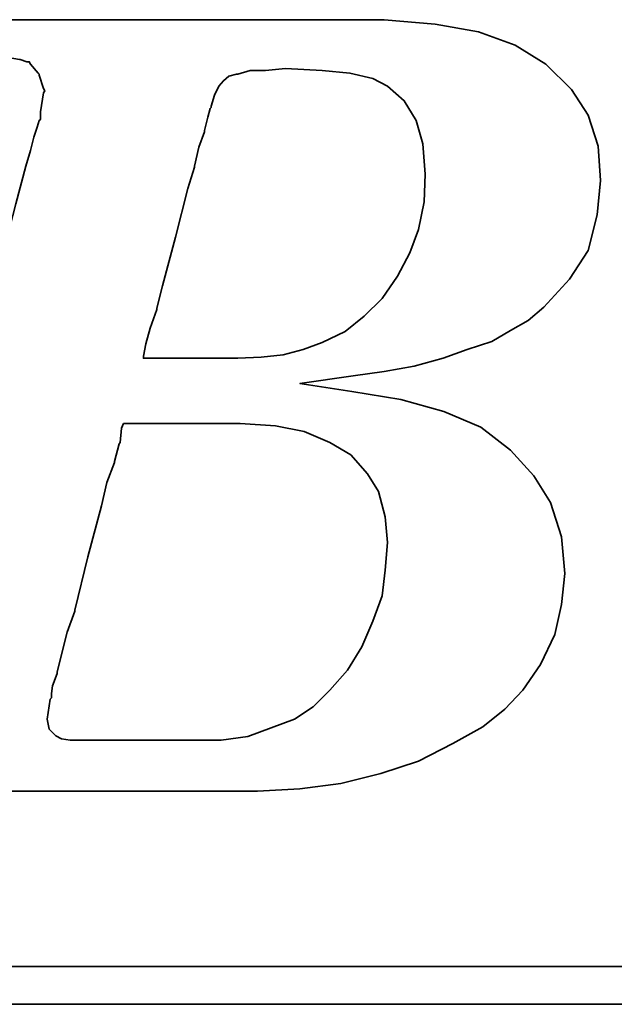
# Model space of a CAD drawing. Header units: millimetres. Extents: x -51 to 146, y -54 to 93.
# Tile 31 of 51: x 106.58 to 107.59, y 1.77 to 3.44. Entities that reach past the tile are written whole.
import ezdxf

# ---------------------------------------------------------------- set-up
doc = ezdxf.new("R2010")
doc.units = ezdxf.units.MM
doc.layers.add('DIM', color=4, linetype='Continuous')
doc.layers.add('layer 1', color=7, linetype='Continuous')

# ---------------------------------------------------------------- blocks, each defined once
blk = doc.blocks.new('TBI MOTION logo(完整正式版)')
at = {"layer": 'layer 1', "color": 22, "lineweight": 35}
for points, knots in [([(-64.65375, -6.86375), (-64.65375, -6.86375), (-64.84375, -7.29625), (-64.84375, -7.29625), (-64.84375, -7.29625), (-64.84375, -7.29625), (-64.86875, -7.34375), (-64.86875, -7.34375), (-64.86875, -7.34375), (-64.86875, -7.34375), (-64.86875, -7.36875), (-64.86875, -7.36875), (-64.86875, -7.36875), (-64.86875, -7.36875), (-65.15375, -7.65375), (-65.15375, -7.65375), (-65.15375, -7.65375), (-65.15375, -7.65375), (-65.17875, -7.65375), (-65.17875, -7.65375), (-65.17875, -7.65375), (-65.17875, -7.65375), (-65.20375, -7.67875), (-65.20375, -7.67875), (-65.20375, -7.67875), (-65.20375, -7.67875), (-65.58875, -7.87125), (-65.58875, -7.87125), (-65.58875, -7.87125), (-65.58875, -7.87125), (-65.63375, -7.87125), (-65.63375, -7.87125), (-65.63375, -7.87125), (-65.63375, -7.87125), (-65.65875, -7.89375), (-65.65875, -7.89375), (-65.65875, -7.89375), (-65.65875, -7.89375), (-66.09375, -7.94375), (-66.09375, -7.94375), (-66.09375, -7.94375), (-66.09375, -7.94375), (-66.11375, -7.94375), (-66.11375, -7.94375), (-66.11375, -7.94375), (-66.11375, -7.94375), (-66.16375, -7.94375), (-66.16375, -7.94375), (-66.16375, -7.94375), (-66.16375, -7.94375), (-66.30875, -7.94375), (-66.30875, -7.94375), (-66.30875, -7.94375), (-66.30875, -7.94375), (-66.69375, -7.94375), (-66.69375, -7.94375), (-66.69375, -7.94375), (-66.69375, -7.94375), (-67.07375, -7.94375), (-67.07375, -7.94375), (-67.07375, -7.94375), (-67.07375, -7.94375), (-67.12375, -7.94375), (-67.12375, -7.94375), (-67.12375, -7.94375), (-67.12375, -7.94375), (-67.12375, -7.96625), (-67.12375, -7.96625), (-67.12375, -7.96625), (-67.12375, -7.96625), (-67.14875, -7.99125), (-67.14875, -7.99125), (-67.14875, -7.99125), (-67.14875, -7.99125), (-67.24375, -8.34875), (-67.24375, -8.34875), (-67.24375, -8.34875), (-67.24375, -8.34875), (-67.31375, -8.68625), (-67.31375, -8.68625), (-67.31375, -8.68625), (-67.31375, -8.68625), (-67.26875, -8.68625), (-67.26875, -8.68625), (-67.26875, -8.68625), (-67.26875, -8.68625), (-67.07375, -8.68625), (-67.07375, -8.68625), (-67.07375, -8.68625), (-67.07375, -8.68625), (-66.54875, -8.68625), (-66.54875, -8.68625), (-66.54875, -8.68625), (-66.54875, -8.68625), (-65.82625, -8.68625), (-65.82625, -8.68625), (-65.82625, -8.68625), (-65.82625, -8.68625), (-65.01375, -8.68625), (-65.01375, -8.68625), (-65.01375, -8.68625), (-65.01375, -8.68625), (-64.05375, -8.68625), (-64.05375, -8.68625), (-64.05375, -8.68625), (-64.05375, -8.68625), (-62.08375, -8.68625), (-62.08375, -8.68625), (-62.08375, -8.68625), (-62.08375, -8.68625), (-60.06875, -8.68625), (-60.06875, -8.68625), (-60.06875, -8.68625), (-60.06875, -8.68625), (-59.10875, -8.68625), (-59.10875, -8.68625), (-59.10875, -8.68625), (-59.10875, -8.68625), (-58.29375, -8.68625), (-58.29375, -8.68625), (-58.29375, -8.68625), (-58.29375, -8.68625), (-57.57375, -8.68625), (-57.57375, -8.68625), (-57.57375, -8.68625), (-57.57375, -8.68625), (-57.04875, -8.68625), (-57.04875, -8.68625), (-57.04875, -8.68625), (-57.04875, -8.68625), (-56.85375, -8.68625), (-56.85375, -8.68625), (-56.85375, -8.68625), (-56.85375, -8.68625), (-56.70875, -8.68625), (-56.70875, -8.68625), (-56.70875, -8.68625), (-56.70875, -8.68625), (-56.61375, -8.68625), (-56.61375, -8.68625), (-56.61375, -8.68625), (-56.61375, -8.68625), (-56.56875, -8.68625), (-56.56875, -8.68625), (-56.56875, -8.68625), (-56.56875, -8.68625), (-55.65375, -8.63875), (-55.65375, -8.63875), (-55.65375, -8.63875), (-55.65375, -8.63875), (-54.76875, -8.51875), (-54.76875, -8.51875), (-54.76875, -8.51875), (-54.76875, -8.51875), (-53.90375, -8.30375), (-53.90375, -8.30375), (-53.90375, -8.30375), (-53.90375, -8.30375), (-53.08875, -8.03875), (-53.08875, -8.03875), (-53.08875, -8.03875), (-53.08875, -8.03875), (-52.34375, -7.65375), (-52.34375, -7.65375), (-52.34375, -7.65375), (-52.34375, -7.65375), (-51.69875, -7.29625), (-51.69875, -7.29625), (-51.69875, -7.29625), (-51.69875, -7.29625), (-51.21875, -6.91125), (-51.21875, -6.91125), (-51.21875, -6.91125), (-51.21875, -6.91125), (-50.83375, -6.50375), (-50.83375, -6.50375), (-50.83375, -6.50375), (-50.83375, -6.50375), (-50.44875, -5.94875), (-50.44875, -5.94875), (-50.44875, -5.94875), (-50.44875, -5.94875), (-50.13875, -5.30375), (-50.13875, -5.30375), (-50.13875, -5.30375), (-50.13875, -5.30375), (-49.99375, -4.65375), (-49.99375, -4.65375), (-49.99375, -4.65375), (-49.99375, -4.65375), (-49.92375, -3.98375), (-49.92375, -3.98375), (-49.92375, -3.98375), (-49.92375, -3.98375), (-49.99375, -3.19374), (-49.99375, -3.19374), (-49.99375, -3.19374), (-49.99375, -3.19374), (-50.23374, -2.44874), (-50.23374, -2.44874), (-50.23374, -2.44874), (-50.23374, -2.44874), (-50.59375, -1.87374), (-50.59375, -1.87374), (-50.59375, -1.87374), (-50.59375, -1.87374), (-51.09875, -1.31874), (-51.09875, -1.31874), (-51.09875, -1.31874), (-51.09875, -1.31874), (-51.74375, -0.81875), (-51.74375, -0.81875), (-51.74375, -0.81875), (-51.74375, -0.81875), (-52.53875, -0.48125), (-52.53875, -0.48125), (-52.53875, -0.48125), (-52.53875, -0.48125), (-53.47375, -0.21875), (-53.47375, -0.21875), (-53.47375, -0.21875), (-53.47375, -0.21875), (-54.52875, -0.04874), (-54.52875, -0.04874), (-54.52875, -0.04874), (-54.52875, -0.04874), (-55.65375, 0.12125), (-55.65375, 0.12125), (-55.65375, 0.12125), (-55.65375, 0.12125), (-54.50375, 0.28624), (-54.50375, 0.28624), (-54.50375, 0.28624), (-54.50375, 0.28624), (-53.83375, 0.38124), (-53.83375, 0.38124), (-53.83375, 0.38124), (-53.83375, 0.38124), (-53.18375, 0.50125), (-53.18375, 0.50125), (-53.18375, 0.50125), (-53.18375, 0.50125), (-52.55875, 0.66874), (-52.55875, 0.66874), (-52.55875, 0.66874), (-52.55875, 0.66874), (-52.03375, 0.86124), (-52.03375, 0.86124), (-52.03375, 0.86124), (-52.03375, 0.86124), (-51.50374, 1.03124), (-51.50374, 1.03124), (-51.50374, 1.03124), (-51.50374, 1.03124), (-51.09875, 1.27125), (-51.09875, 1.27125), (-51.09875, 1.27125), (-51.09875, 1.27125), (-50.71375, 1.48624), (-50.71375, 1.48624), (-50.71375, 1.48624), (-50.71375, 1.48624), (-50.37625, 1.77625), (-50.37625, 1.77625), (-50.37625, 1.77625), (-50.37625, 1.77625), (-49.82375, 2.37625), (-49.82375, 2.37625), (-49.82375, 2.37625), (-49.82375, 2.37625), (-49.41875, 2.99625), (-49.41875, 2.99625), (-49.41875, 2.99625), (-49.41875, 2.99625), (-49.22375, 3.76625), (-49.22375, 3.76625), (-49.22375, 3.76625), (-49.22375, 3.76625), (-49.15375, 4.50874), (-49.15375, 4.50874), (-49.15375, 4.50874), (-49.15375, 4.50874), (-49.20375, 5.25125), (-49.20375, 5.25125), (-49.20375, 5.25125), (-49.20375, 5.25125), (-49.41875, 5.92625), (-49.41875, 5.92625), (-49.41875, 5.92625), (-49.41875, 5.92625), (-49.77875, 6.47625), (-49.77875, 6.47625), (-49.77875, 6.47625), (-49.77875, 6.47625), (-50.33125, 7.02624), (-50.33125, 7.02624), (-50.33125, 7.02624), (-50.33125, 7.02624), (-51.00125, 7.43625), (-51.00125, 7.43625), (-51.00125, 7.43625), (-51.00125, 7.43625), (-51.79375, 7.72625), (-51.79375, 7.72625), (-51.79375, 7.72625), (-51.79375, 7.72625), (-52.72875, 7.89124), (-52.72875, 7.89124), (-52.72875, 7.89124), (-52.72875, 7.89124), (-53.83375, 7.98625), (-53.83375, 7.98625), (-53.83375, 7.98625), (-53.83375, 7.98625), (-53.92875, 7.98625), (-53.92875, 7.98625), (-53.92875, 7.98625), (-53.92875, 7.98625), (-54.26375, 7.98625), (-54.26375, 7.98625), (-54.26375, 7.98625), (-54.26375, 7.98625), (-54.74375, 7.98625), (-54.74375, 7.98625), (-54.74375, 7.98625), (-54.74375, 7.98625), (-55.36875, 7.98625), (-55.36875, 7.98625), (-55.36875, 7.98625), (-55.36875, 7.98625), (-56.13375, 7.98625), (-56.13375, 7.98625), (-56.13375, 7.98625), (-56.13375, 7.98625), (-56.94875, 7.98625), (-56.94875, 7.98625), (-56.94875, 7.98625), (-56.94875, 7.98625), (-58.77625, 7.98625), (-58.77625, 7.98625), (-58.77625, 7.98625), (-58.77625, 7.98625), (-60.59875, 7.98625), (-60.59875, 7.98625), (-60.59875, 7.98625), (-60.59875, 7.98625), (-61.41375, 7.98625), (-61.41375, 7.98625), (-61.41375, 7.98625), (-61.41375, 7.98625), (-62.17875, 7.98625), (-62.17875, 7.98625), (-62.17875, 7.98625), (-62.17875, 7.98625), (-62.80375, 7.98625), (-62.80375, 7.98625), (-62.80375, 7.98625), (-62.80375, 7.98625), (-63.30625, 7.98625), (-63.30625, 7.98625), (-63.30625, 7.98625), (-63.30625, 7.98625), (-63.57375, 7.98625), (-63.57375, 7.98625), (-63.57375, 7.98625), (-63.57375, 7.98625), (-63.57375, 7.96375), (-63.57375, 7.96375), (-63.57375, 7.96375), (-63.57375, 7.96375), (-63.59875, 7.94125), (-63.59875, 7.94125), (-63.59875, 7.94125), (-63.59875, 7.94125), (-63.69375, 7.55625), (-63.69375, 7.55625), (-63.69375, 7.55625), (-63.69375, 7.55625), (-63.76375, 7.24624), (-63.76375, 7.24624), (-63.76375, 7.24624), (-63.76375, 7.24624), (-63.23875, 7.24624), (-63.23875, 7.24624), (-63.23875, 7.24624), (-63.23875, 7.24624), (-62.75875, 7.24624), (-62.75875, 7.24624), (-62.75875, 7.24624), (-62.75875, 7.24624), (-62.61125, 7.24624), (-62.61125, 7.24624), (-62.61125, 7.24624), (-62.61125, 7.24624), (-62.56625, 7.24624), (-62.56625, 7.24624), (-62.56625, 7.24624), (-62.56625, 7.24624), (-62.22875, 7.24624), (-62.22875, 7.24624), (-62.22875, 7.24624), (-62.22875, 7.24624), (-62.20375, 7.24624), (-62.20375, 7.24624), (-62.20375, 7.24624), (-62.20375, 7.24624), (-62.17875, 7.21875), (-62.17875, 7.21875), (-62.17875, 7.21875), (-62.17875, 7.21875), (-61.96375, 7.17125), (-61.96375, 7.17125), (-61.96375, 7.17125), (-61.96375, 7.17125), (-61.72375, 7.12624), (-61.72375, 7.12624), (-61.72375, 7.12624), (-61.72375, 7.12624), (-61.70375, 7.12624), (-61.70375, 7.12624), (-61.70375, 7.12624), (-61.70375, 7.12624), (-61.55875, 7.07624), (-61.55875, 7.07624), (-61.55875, 7.07624), (-61.55875, 7.07624), (-61.50875, 7.07624), (-61.50875, 7.07624), (-61.50875, 7.07624), (-61.50875, 7.07624), (-61.48375, 7.02624), (-61.48375, 7.02624), (-61.48375, 7.02624), (-61.48375, 7.02624), (-61.31875, 6.83375), (-61.31875, 6.83375), (-61.31875, 6.83375), (-61.31875, 6.83375), (-61.29375, 6.81125), (-61.29375, 6.81125), (-61.29375, 6.81125), (-61.29375, 6.81125), (-61.29375, 6.78625), (-61.29375, 6.78625), (-61.29375, 6.78625), (-61.29375, 6.78625), (-61.19875, 6.50124), (-61.19875, 6.50124), (-61.19875, 6.50124), (-61.19875, 6.50124), (-61.17375, 6.45124), (-61.17375, 6.45124), (-61.17375, 6.45124), (-61.17375, 6.45124), (-61.19875, 6.40625), (-61.19875, 6.40625), (-61.19875, 6.40625), (-61.19875, 6.40625), (-61.26875, 5.99624), (-61.26875, 5.99624), (-61.26875, 5.99624), (-61.26875, 5.99624), (-61.26875, 5.85125), (-61.26875, 5.85125), (-61.26875, 5.85125), (-61.26875, 5.85125), (-61.26875, 5.82625), (-61.26875, 5.82625), (-61.26875, 5.82625), (-61.26875, 5.82625), (-61.29375, 5.80625), (-61.29375, 5.80625), (-61.29375, 5.80625), (-61.29375, 5.80625), (-61.34125, 5.66125), (-61.34125, 5.66125), (-61.34125, 5.66125), (-61.34125, 5.66125), (-61.41375, 5.44625), (-61.41375, 5.44625), (-61.41375, 5.44625), (-61.41375, 5.44625), (-61.48375, 5.15625), (-61.48375, 5.15625), (-61.48375, 5.15625), (-61.48375, 5.15625), (-61.58375, 4.82124), (-61.58375, 4.82124), (-61.58375, 4.82124), (-61.58375, 4.82124), (-61.79875, 4.00375), (-61.79875, 4.00375), (-61.79875, 4.00375), (-61.79875, 4.00375), (-62.05875, 2.99625), (-62.05875, 2.99625), (-62.05875, 2.99625), (-62.05875, 2.99625), (-62.34875, 1.91625), (-62.34875, 1.91625), (-62.34875, 1.91625), (-62.34875, 1.91625), (-62.97375, -0.41124), (-62.97375, -0.41124), (-62.97375, -0.41124), (-62.97375, -0.41124), (-63.59875, -2.75875), (-63.59875, -2.75875), (-63.59875, -2.75875), (-63.59875, -2.75875), (-63.88375, -3.86374), (-63.88375, -3.86374), (-63.88375, -3.86374), (-63.88375, -3.86374), (-64.14875, -4.82374), (-64.14875, -4.82374), (-64.14875, -4.82374), (-64.14875, -4.82374), (-64.36375, -5.64125), (-64.36375, -5.64125), (-64.36375, -5.64125), (-64.36375, -5.64125), (-64.43625, -5.97625), (-64.43625, -5.97625), (-64.43625, -5.97625), (-64.43625, -5.97625), (-64.50875, -6.28625), (-64.50875, -6.28625), (-64.50875, -6.28625), (-64.50875, -6.28625), (-64.50875, -6.30875), (-64.50875, -6.30875), (-64.50875, -6.30875), (-64.50875, -6.30875), (-64.57875, -6.50375), (-64.57875, -6.50375), (-64.57875, -6.50375), (-64.57875, -6.50375), (-64.62875, -6.69625), (-64.62875, -6.69625), (-64.62875, -6.69625), (-64.62875, -6.69625), (-64.62875, -6.76875), (-64.62875, -6.76875), (-64.62875, -6.76875), (-64.62875, -6.76875), (-64.62875, -6.81375), (-64.62875, -6.81375), (-64.62875, -6.81375), (-64.62875, -6.81375), (-64.62875, -6.83875), (-64.62875, -6.83875), (-64.62875, -6.83875), (-64.62875, -6.83875), (-64.65375, -6.86375), (-64.65375, -6.86375)], [0, 0, 0, 0, 0.00719424, 0.00719424, 0.00719424, 0.00719424, 0.01438849, 0.01438849, 0.01438849, 0.01438849, 0.02158273, 0.02158273, 0.02158273, 0.02158273, 0.02877698, 0.02877698, 0.02877698, 0.02877698, 0.03597122, 0.03597122, 0.03597122, 0.03597122, 0.04316547, 0.04316547, 0.04316547, 0.04316547, 0.05035971, 0.05035971, 0.05035971, 0.05035971, 0.05755396, 0.05755396, 0.05755396, 0.05755396, 0.0647482, 0.0647482, 0.0647482, 0.0647482, 0.07194245, 0.07194245, 0.07194245, 0.07194245, 0.07913669, 0.07913669, 0.07913669, 0.07913669, 0.08633094, 0.08633094, 0.08633094, 0.08633094, 0.09352518, 0.09352518, 0.09352518, 0.09352518, 0.10071942, 0.10071942, 0.10071942, 0.10071942, 0.10791367, 0.10791367, 0.10791367, 0.10791367, 0.11510791, 0.11510791, 0.11510791, 0.11510791, 0.12230216, 0.12230216, 0.12230216, 0.12230216, 0.1294964, 0.1294964, 0.1294964, 0.1294964, 0.13669065, 0.13669065, 0.13669065, 0.13669065, 0.14388489, 0.14388489, 0.14388489, 0.14388489, 0.15107914, 0.15107914, 0.15107914, 0.15107914, 0.15827338, 0.15827338, 0.15827338, 0.15827338, 0.16546763, 0.16546763, 0.16546763, 0.16546763, 0.17266187, 0.17266187, 0.17266187, 0.17266187, 0.17985612, 0.17985612, 0.17985612, 0.17985612, 0.18705036, 0.18705036, 0.18705036, 0.18705036, 0.1942446, 0.1942446, 0.1942446, 0.1942446, 0.20143885, 0.20143885, 0.20143885, 0.20143885, 0.20863309, 0.20863309, 0.20863309, 0.20863309, 0.21582734, 0.21582734, 0.21582734, 0.21582734, 0.22302158, 0.22302158, 0.22302158, 0.22302158, 0.23021583, 0.23021583, 0.23021583, 0.23021583, 0.23741007, 0.23741007, 0.23741007, 0.23741007, 0.24460432, 0.24460432, 0.24460432, 0.24460432, 0.25179856, 0.25179856, 0.25179856, 0.25179856, 0.25899281, 0.25899281, 0.25899281, 0.25899281, 0.26618705, 0.26618705, 0.26618705, 0.26618705, 0.27338129, 0.27338129, 0.27338129, 0.27338129, 0.28057554, 0.28057554, 0.28057554, 0.28057554, 0.28776978, 0.28776978, 0.28776978, 0.28776978, 0.29496403, 0.29496403, 0.29496403, 0.29496403, 0.30215827, 0.30215827, 0.30215827, 0.30215827, 0.30935252, 0.30935252, 0.30935252, 0.30935252, 0.31654676, 0.31654676, 0.31654676, 0.31654676, 0.32374101, 0.32374101, 0.32374101, 0.32374101, 0.33093525, 0.33093525, 0.33093525, 0.33093525, 0.3381295, 0.3381295, 0.3381295, 0.3381295, 0.34532374, 0.34532374, 0.34532374, 0.34532374, 0.35251799, 0.35251799, 0.35251799, 0.35251799, 0.35971223, 0.35971223, 0.35971223, 0.35971223, 0.36690647, 0.36690647, 0.36690647, 0.36690647, 0.37410072, 0.37410072, 0.37410072, 0.37410072, 0.38129496, 0.38129496, 0.38129496, 0.38129496, 0.38848921, 0.38848921, 0.38848921, 0.38848921, 0.39568345, 0.39568345, 0.39568345, 0.39568345, 0.4028777, 0.4028777, 0.4028777, 0.4028777, 0.41007194, 0.41007194, 0.41007194, 0.41007194, 0.41726619, 0.41726619, 0.41726619, 0.41726619, 0.42446043, 0.42446043, 0.42446043, 0.42446043, 0.43165468, 0.43165468, 0.43165468, 0.43165468, 0.43884892, 0.43884892, 0.43884892, 0.43884892, 0.44604317, 0.44604317, 0.44604317, 0.44604317, 0.45323741, 0.45323741, 0.45323741, 0.45323741, 0.46043165, 0.46043165, 0.46043165, 0.46043165, 0.4676259, 0.4676259, 0.4676259, 0.4676259, 0.47482014, 0.47482014, 0.47482014, 0.47482014, 0.48201439, 0.48201439, 0.48201439, 0.48201439, 0.48920863, 0.48920863, 0.48920863, 0.48920863, 0.49640288, 0.49640288, 0.49640288, 0.49640288, 0.50359712, 0.50359712, 0.50359712, 0.50359712, 0.51079137, 0.51079137, 0.51079137, 0.51079137, 0.51798561, 0.51798561, 0.51798561, 0.51798561, 0.52517986, 0.52517986, 0.52517986, 0.52517986, 0.5323741, 0.5323741, 0.5323741, 0.5323741, 0.53956835, 0.53956835, 0.53956835, 0.53956835, 0.54676259, 0.54676259, 0.54676259, 0.54676259, 0.55395683, 0.55395683, 0.55395683, 0.55395683, 0.56115108, 0.56115108, 0.56115108, 0.56115108, 0.56834532, 0.56834532, 0.56834532, 0.56834532, 0.57553957, 0.57553957, 0.57553957, 0.57553957, 0.58273381, 0.58273381, 0.58273381, 0.58273381, 0.58992806, 0.58992806, 0.58992806, 0.58992806, 0.5971223, 0.5971223, 0.5971223, 0.5971223, 0.60431655, 0.60431655, 0.60431655, 0.60431655, 0.61151079, 0.61151079, 0.61151079, 0.61151079, 0.61870504, 0.61870504, 0.61870504, 0.61870504, 0.62589928, 0.62589928, 0.62589928, 0.62589928, 0.63309353, 0.63309353, 0.63309353, 0.63309353, 0.64028777, 0.64028777, 0.64028777, 0.64028777, 0.64748201, 0.64748201, 0.64748201, 0.64748201, 0.65467626, 0.65467626, 0.65467626, 0.65467626, 0.6618705, 0.6618705, 0.6618705, 0.6618705, 0.66906475, 0.66906475, 0.66906475, 0.66906475, 0.67625899, 0.67625899, 0.67625899, 0.67625899, 0.68345324, 0.68345324, 0.68345324, 0.68345324, 0.69064748, 0.69064748, 0.69064748, 0.69064748, 0.69784173, 0.69784173, 0.69784173, 0.69784173, 0.70503597, 0.70503597, 0.70503597, 0.70503597, 0.71223022, 0.71223022, 0.71223022, 0.71223022, 0.71942446, 0.71942446, 0.71942446, 0.71942446, 0.72661871, 0.72661871, 0.72661871, 0.72661871, 0.73381295, 0.73381295, 0.73381295, 0.73381295, 0.74100719, 0.74100719, 0.74100719, 0.74100719, 0.74820144, 0.74820144, 0.74820144, 0.74820144, 0.75539568, 0.75539568, 0.75539568, 0.75539568, 0.76258993, 0.76258993, 0.76258993, 0.76258993, 0.76978417, 0.76978417, 0.76978417, 0.76978417, 0.77697842, 0.77697842, 0.77697842, 0.77697842, 0.78417266, 0.78417266, 0.78417266, 0.78417266, 0.79136691, 0.79136691, 0.79136691, 0.79136691, 0.79856115, 0.79856115, 0.79856115, 0.79856115, 0.8057554, 0.8057554, 0.8057554, 0.8057554, 0.81294964, 0.81294964, 0.81294964, 0.81294964, 0.82014388, 0.82014388, 0.82014388, 0.82014388, 0.82733813, 0.82733813, 0.82733813, 0.82733813, 0.83453237, 0.83453237, 0.83453237, 0.83453237, 0.84172662, 0.84172662, 0.84172662, 0.84172662, 0.84892086, 0.84892086, 0.84892086, 0.84892086, 0.85611511, 0.85611511, 0.85611511, 0.85611511, 0.86330935, 0.86330935, 0.86330935, 0.86330935, 0.8705036, 0.8705036, 0.8705036, 0.8705036, 0.87769784, 0.87769784, 0.87769784, 0.87769784, 0.88489209, 0.88489209, 0.88489209, 0.88489209, 0.89208633, 0.89208633, 0.89208633, 0.89208633, 0.89928058, 0.89928058, 0.89928058, 0.89928058, 0.90647482, 0.90647482, 0.90647482, 0.90647482, 0.91366906, 0.91366906, 0.91366906, 0.91366906, 0.92086331, 0.92086331, 0.92086331, 0.92086331, 0.92805755, 0.92805755, 0.92805755, 0.92805755, 0.9352518, 0.9352518, 0.9352518, 0.9352518, 0.94244604, 0.94244604, 0.94244604, 0.94244604, 0.94964029, 0.94964029, 0.94964029, 0.94964029, 0.95683453, 0.95683453, 0.95683453, 0.95683453, 0.96402878, 0.96402878, 0.96402878, 0.96402878, 0.97122302, 0.97122302, 0.97122302, 0.97122302, 0.97841727, 0.97841727, 0.97841727, 0.97841727, 0.98561151, 0.98561151, 0.98561151, 0.98561151, 0.99280576, 0.99280576, 0.99280576, 0.99280576, 1, 1, 1, 1]), ([(-57.50375, 6.35625), (-57.50375, 6.35625), (-57.57375, 6.11625), (-57.57375, 6.11625), (-57.57375, 6.11625), (-57.57375, 6.11625), (-57.57375, 6.09125), (-57.57375, 6.09125), (-57.57375, 6.09125), (-57.57375, 6.09125), (-57.59875, 6.06625), (-57.59875, 6.06625), (-57.59875, 6.06625), (-57.59875, 6.06625), (-57.64875, 5.87625), (-57.64875, 5.87625), (-57.64875, 5.87625), (-57.64875, 5.87625), (-57.71875, 5.58875), (-57.71875, 5.58875), (-57.71875, 5.58875), (-57.71875, 5.58875), (-57.71875, 5.56625), (-57.71875, 5.56625), (-57.71875, 5.56625), (-57.71875, 5.56625), (-57.83875, 5.23125), (-57.83875, 5.23125), (-57.83875, 5.23125), (-57.83875, 5.23125), (-57.93625, 4.82124), (-57.93625, 4.82124), (-57.93625, 4.82124), (-57.93625, 4.82124), (-57.93625, 4.79624), (-57.93625, 4.79624), (-57.93625, 4.79624), (-57.93625, 4.79624), (-58.07875, 4.34125), (-58.07875, 4.34125), (-58.07875, 4.34125), (-58.07875, 4.34125), (-58.34375, 3.28625), (-58.34375, 3.28625), (-58.34375, 3.28625), (-58.34375, 3.28625), (-58.62875, 2.23124), (-58.62875, 2.23124), (-58.62875, 2.23124), (-58.62875, 2.23124), (-58.74875, 1.75125), (-58.74875, 1.75125), (-58.74875, 1.75125), (-58.74875, 1.75125), (-58.74875, 1.72625), (-58.74875, 1.72625), (-58.74875, 1.72625), (-58.74875, 1.72625), (-58.89375, 1.31625), (-58.89375, 1.31625), (-58.89375, 1.31625), (-58.89375, 1.31625), (-58.98875, 0.98124), (-58.98875, 0.98124), (-58.98875, 0.98124), (-58.98875, 0.98124), (-59.03875, 0.71625), (-59.03875, 0.71625), (-59.03875, 0.71625), (-59.03875, 0.71625), (-59.03875, 0.66874), (-59.03875, 0.66874), (-59.03875, 0.66874), (-59.03875, 0.66874), (-58.91875, 0.66874), (-58.91875, 0.66874), (-58.91875, 0.66874), (-58.91875, 0.66874), (-58.53375, 0.66874), (-58.53375, 0.66874), (-58.53375, 0.66874), (-58.53375, 0.66874), (-58.10375, 0.66874), (-58.10375, 0.66874), (-58.10375, 0.66874), (-58.10375, 0.66874), (-57.66875, 0.66874), (-57.66875, 0.66874), (-57.66875, 0.66874), (-57.66875, 0.66874), (-57.33375, 0.66874), (-57.33375, 0.66874), (-57.33375, 0.66874), (-57.33375, 0.66874), (-57.09375, 0.66874), (-57.09375, 0.66874), (-57.09375, 0.66874), (-57.09375, 0.66874), (-56.99875, 0.66874), (-56.99875, 0.66874), (-56.99875, 0.66874), (-56.99875, 0.66874), (-56.49375, 0.69374), (-56.49375, 0.69374), (-56.49375, 0.69374), (-56.49375, 0.69374), (-56.01375, 0.74374), (-56.01375, 0.74374), (-56.01375, 0.74374), (-56.01375, 0.74374), (-55.58375, 0.86124), (-55.58375, 0.86124), (-55.58375, 0.86124), (-55.58375, 0.86124), (-55.17375, 1.00624), (-55.17375, 1.00624), (-55.17375, 1.00624), (-55.17375, 1.00624), (-54.67375, 1.24625), (-54.67375, 1.24625), (-54.67375, 1.24625), (-54.67375, 1.24625), (-54.26375, 1.58124), (-54.26375, 1.58124), (-54.26375, 1.58124), (-54.26375, 1.58124), (-53.87875, 1.96374), (-53.87875, 1.96374), (-53.87875, 1.96374), (-53.87875, 1.96374), (-53.54375, 2.44625), (-53.54375, 2.44625), (-53.54375, 2.44625), (-53.54375, 2.44625), (-53.27875, 2.95125), (-53.27875, 2.95125), (-53.27875, 2.95125), (-53.27875, 2.95125), (-53.08875, 3.45124), (-53.08875, 3.45124), (-53.08875, 3.45124), (-53.08875, 3.45124), (-52.96875, 4.05124), (-52.96875, 4.05124), (-52.96875, 4.05124), (-52.96875, 4.05124), (-52.94375, 4.65125), (-52.94375, 4.65125), (-52.94375, 4.65125), (-52.94375, 4.65125), (-52.99375, 5.30125), (-52.99375, 5.30125), (-52.99375, 5.30125), (-52.99375, 5.30125), (-53.13875, 5.80625), (-53.13875, 5.80625), (-53.13875, 5.80625), (-53.13875, 5.80625), (-53.39875, 6.23625), (-53.39875, 6.23625), (-53.39875, 6.23625), (-53.39875, 6.23625), (-53.75875, 6.54875), (-53.75875, 6.54875), (-53.75875, 6.54875), (-53.75875, 6.54875), (-54.07375, 6.71625), (-54.07375, 6.71625), (-54.07375, 6.71625), (-54.07375, 6.71625), (-54.57375, 6.83375), (-54.57375, 6.83375), (-54.57375, 6.83375), (-54.57375, 6.83375), (-55.17375, 6.88625), (-55.17375, 6.88625), (-55.17375, 6.88625), (-55.17375, 6.88625), (-55.96875, 6.93125), (-55.96875, 6.93125), (-55.96875, 6.93125), (-55.96875, 6.93125), (-56.39875, 6.88625), (-56.39875, 6.88625), (-56.39875, 6.88625), (-56.39875, 6.88625), (-56.42125, 6.88625), (-56.42125, 6.88625), (-56.42125, 6.88625), (-56.42125, 6.88625), (-56.73375, 6.88625), (-56.73375, 6.88625), (-56.73375, 6.88625), (-56.73375, 6.88625), (-56.99875, 6.81125), (-56.99875, 6.81125), (-56.99875, 6.81125), (-56.99875, 6.81125), (-57.02375, 6.81125), (-57.02375, 6.81125), (-57.02375, 6.81125), (-57.02375, 6.81125), (-57.18875, 6.76625), (-57.18875, 6.76625), (-57.18875, 6.76625), (-57.18875, 6.76625), (-57.30875, 6.66625), (-57.30875, 6.66625), (-57.30875, 6.66625), (-57.30875, 6.66625), (-57.40875, 6.54875), (-57.40875, 6.54875), (-57.40875, 6.54875), (-57.40875, 6.54875), (-57.50375, 6.35625), (-57.50375, 6.35625)], [0, 0, 0, 0, 0.01851852, 0.01851852, 0.01851852, 0.01851852, 0.03703704, 0.03703704, 0.03703704, 0.03703704, 0.05555556, 0.05555556, 0.05555556, 0.05555556, 0.07407407, 0.07407407, 0.07407407, 0.07407407, 0.09259259, 0.09259259, 0.09259259, 0.09259259, 0.11111111, 0.11111111, 0.11111111, 0.11111111, 0.12962963, 0.12962963, 0.12962963, 0.12962963, 0.14814815, 0.14814815, 0.14814815, 0.14814815, 0.16666667, 0.16666667, 0.16666667, 0.16666667, 0.18518519, 0.18518519, 0.18518519, 0.18518519, 0.2037037, 0.2037037, 0.2037037, 0.2037037, 0.22222222, 0.22222222, 0.22222222, 0.22222222, 0.24074074, 0.24074074, 0.24074074, 0.24074074, 0.25925926, 0.25925926, 0.25925926, 0.25925926, 0.27777778, 0.27777778, 0.27777778, 0.27777778, 0.2962963, 0.2962963, 0.2962963, 0.2962963, 0.31481481, 0.31481481, 0.31481481, 0.31481481, 0.33333333, 0.33333333, 0.33333333, 0.33333333, 0.35185185, 0.35185185, 0.35185185, 0.35185185, 0.37037037, 0.37037037, 0.37037037, 0.37037037, 0.38888889, 0.38888889, 0.38888889, 0.38888889, 0.40740741, 0.40740741, 0.40740741, 0.40740741, 0.42592593, 0.42592593, 0.42592593, 0.42592593, 0.44444444, 0.44444444, 0.44444444, 0.44444444, 0.46296296, 0.46296296, 0.46296296, 0.46296296, 0.48148148, 0.48148148, 0.48148148, 0.48148148, 0.5, 0.5, 0.5, 0.5, 0.51851852, 0.51851852, 0.51851852, 0.51851852, 0.53703704, 0.53703704, 0.53703704, 0.53703704, 0.55555556, 0.55555556, 0.55555556, 0.55555556, 0.57407407, 0.57407407, 0.57407407, 0.57407407, 0.59259259, 0.59259259, 0.59259259, 0.59259259, 0.61111111, 0.61111111, 0.61111111, 0.61111111, 0.62962963, 0.62962963, 0.62962963, 0.62962963, 0.64814815, 0.64814815, 0.64814815, 0.64814815, 0.66666667, 0.66666667, 0.66666667, 0.66666667, 0.68518519, 0.68518519, 0.68518519, 0.68518519, 0.7037037, 0.7037037, 0.7037037, 0.7037037, 0.72222222, 0.72222222, 0.72222222, 0.72222222, 0.74074074, 0.74074074, 0.74074074, 0.74074074, 0.75925926, 0.75925926, 0.75925926, 0.75925926, 0.77777778, 0.77777778, 0.77777778, 0.77777778, 0.7962963, 0.7962963, 0.7962963, 0.7962963, 0.81481481, 0.81481481, 0.81481481, 0.81481481, 0.83333333, 0.83333333, 0.83333333, 0.83333333, 0.85185185, 0.85185185, 0.85185185, 0.85185185, 0.87037037, 0.87037037, 0.87037037, 0.87037037, 0.88888889, 0.88888889, 0.88888889, 0.88888889, 0.90740741, 0.90740741, 0.90740741, 0.90740741, 0.92592593, 0.92592593, 0.92592593, 0.92592593, 0.94444444, 0.94444444, 0.94444444, 0.94444444, 0.96296296, 0.96296296, 0.96296296, 0.96296296, 0.98148148, 0.98148148, 0.98148148, 0.98148148, 1, 1, 1, 1]), ([(-61.03125, -6.57375), (-61.03125, -6.57375), (-61.03125, -6.67125), (-61.03125, -6.67125), (-61.03125, -6.67125), (-61.03125, -6.67125), (-61.05375, -6.69625), (-61.05375, -6.69625), (-61.05375, -6.69625), (-61.05375, -6.69625), (-61.12375, -7.12875), (-61.12375, -7.12875), (-61.12375, -7.12875), (-61.12375, -7.12875), (-61.07875, -7.34375), (-61.07875, -7.34375), (-61.07875, -7.34375), (-61.07875, -7.34375), (-60.93375, -7.48875), (-60.93375, -7.48875), (-60.93375, -7.48875), (-60.93375, -7.48875), (-60.81375, -7.55625), (-60.81375, -7.55625), (-60.81375, -7.55625), (-60.81375, -7.55625), (-60.62375, -7.58375), (-60.62375, -7.58375), (-60.62375, -7.58375), (-60.62375, -7.58375), (-60.30875, -7.58375), (-60.30875, -7.58375), (-60.30875, -7.58375), (-60.30875, -7.58375), (-59.97375, -7.58375), (-59.97375, -7.58375), (-59.97375, -7.58375), (-59.97375, -7.58375), (-59.87875, -7.58375), (-59.87875, -7.58375), (-59.87875, -7.58375), (-59.87875, -7.58375), (-59.63625, -7.58375), (-59.63625, -7.58375), (-59.63625, -7.58375), (-59.63625, -7.58375), (-58.96875, -7.58375), (-58.96875, -7.58375), (-58.96875, -7.58375), (-58.96875, -7.58375), (-58.29375, -7.58375), (-58.29375, -7.58375), (-58.29375, -7.58375), (-58.29375, -7.58375), (-58.05375, -7.58375), (-58.05375, -7.58375), (-58.05375, -7.58375), (-58.05375, -7.58375), (-57.98375, -7.58375), (-57.98375, -7.58375), (-57.98375, -7.58375), (-57.98375, -7.58375), (-57.35875, -7.58375), (-57.35875, -7.58375), (-57.35875, -7.58375), (-57.35875, -7.58375), (-56.78375, -7.50875), (-56.78375, -7.50875), (-56.78375, -7.50875), (-56.78375, -7.50875), (-56.27875, -7.31875), (-56.27875, -7.31875), (-56.27875, -7.31875), (-56.27875, -7.31875), (-55.77375, -7.12875), (-55.77375, -7.12875), (-55.77375, -7.12875), (-55.77375, -7.12875), (-55.36875, -6.86375), (-55.36875, -6.86375), (-55.36875, -6.86375), (-55.36875, -6.86375), (-55.00875, -6.50375), (-55.00875, -6.50375), (-55.00875, -6.50375), (-55.00875, -6.50375), (-54.62375, -6.06875), (-54.62375, -6.06875), (-54.62375, -6.06875), (-54.62375, -6.06875), (-54.31375, -5.56875), (-54.31375, -5.56875), (-54.31375, -5.56875), (-54.31375, -5.56875), (-54.07375, -5.01625), (-54.07375, -5.01625), (-54.07375, -5.01625), (-54.07375, -5.01625), (-53.87875, -4.46374), (-53.87875, -4.46374), (-53.87875, -4.46374), (-53.87875, -4.46374), (-53.80875, -3.91375), (-53.80875, -3.91375), (-53.80875, -3.91375), (-53.80875, -3.91375), (-53.75875, -3.31375), (-53.75875, -3.31375), (-53.75875, -3.31375), (-53.75875, -3.31375), (-53.80875, -2.75875), (-53.80875, -2.75875), (-53.80875, -2.75875), (-53.80875, -2.75875), (-53.95375, -2.20875), (-53.95375, -2.20875), (-53.95375, -2.20875), (-53.95375, -2.20875), (-54.19375, -1.82625), (-54.19375, -1.82625), (-54.19375, -1.82625), (-54.19375, -1.82625), (-54.55375, -1.41875), (-54.55375, -1.41875), (-54.55375, -1.41875), (-54.55375, -1.41875), (-55.00875, -1.15125), (-55.00875, -1.15125), (-55.00875, -1.15125), (-55.00875, -1.15125), (-55.56125, -0.91375), (-55.56125, -0.91375), (-55.56125, -0.91375), (-55.56125, -0.91375), (-56.18125, -0.79375), (-56.18125, -0.79375), (-56.18125, -0.79375), (-56.18125, -0.79375), (-56.94875, -0.74374), (-56.94875, -0.74374), (-56.94875, -0.74374), (-56.94875, -0.74374), (-56.99875, -0.74374), (-56.99875, -0.74374), (-56.99875, -0.74374), (-56.99875, -0.74374), (-57.09375, -0.74374), (-57.09375, -0.74374), (-57.09375, -0.74374), (-57.09375, -0.74374), (-57.38375, -0.74374), (-57.38375, -0.74374), (-57.38375, -0.74374), (-57.38375, -0.74374), (-57.76875, -0.74374), (-57.76875, -0.74374), (-57.76875, -0.74374), (-57.76875, -0.74374), (-58.24625, -0.74374), (-58.24625, -0.74374), (-58.24625, -0.74374), (-58.24625, -0.74374), (-58.72875, -0.74374), (-58.72875, -0.74374), (-58.72875, -0.74374), (-58.72875, -0.74374), (-59.20875, -0.74374), (-59.20875, -0.74374), (-59.20875, -0.74374), (-59.20875, -0.74374), (-59.46875, -0.74374), (-59.46875, -0.74374), (-59.46875, -0.74374), (-59.46875, -0.74374), (-59.51625, -0.83875), (-59.51625, -0.83875), (-59.51625, -0.83875), (-59.51625, -0.83875), (-59.54375, -1.15125), (-59.54375, -1.15125), (-59.54375, -1.15125), (-59.54375, -1.15125), (-59.56375, -1.17874), (-59.56375, -1.17874), (-59.56375, -1.17874), (-59.56375, -1.17874), (-59.66375, -1.55875), (-59.66375, -1.55875), (-59.66375, -1.55875), (-59.66375, -1.55875), (-59.66375, -1.58375), (-59.66375, -1.58375), (-59.66375, -1.58375), (-59.66375, -1.58375), (-59.82875, -2.01874), (-59.82875, -2.01874), (-59.82875, -2.01874), (-59.82875, -2.01874), (-59.94875, -2.52125), (-59.94875, -2.52125), (-59.94875, -2.52125), (-59.94875, -2.52125), (-60.23875, -3.62375), (-60.23875, -3.62375), (-60.23875, -3.62375), (-60.23875, -3.62375), (-60.52375, -4.77624), (-60.52375, -4.77624), (-60.52375, -4.77624), (-60.52375, -4.77624), (-60.52375, -4.79874), (-60.52375, -4.79874), (-60.52375, -4.79874), (-60.52375, -4.79874), (-60.69125, -5.25375), (-60.69125, -5.25375), (-60.69125, -5.25375), (-60.69125, -5.25375), (-60.81375, -5.73625), (-60.81375, -5.73625), (-60.81375, -5.73625), (-60.81375, -5.73625), (-60.90875, -6.11875), (-60.90875, -6.11875), (-60.90875, -6.11875), (-60.90875, -6.11875), (-60.90875, -6.14375), (-60.90875, -6.14375), (-60.90875, -6.14375), (-60.90875, -6.14375), (-61.00375, -6.40875), (-61.00375, -6.40875), (-61.00375, -6.40875), (-61.00375, -6.40875), (-61.03125, -6.57375), (-61.03125, -6.57375)], [0, 0, 0, 0, 0.01694915, 0.01694915, 0.01694915, 0.01694915, 0.03389831, 0.03389831, 0.03389831, 0.03389831, 0.05084746, 0.05084746, 0.05084746, 0.05084746, 0.06779661, 0.06779661, 0.06779661, 0.06779661, 0.08474576, 0.08474576, 0.08474576, 0.08474576, 0.10169492, 0.10169492, 0.10169492, 0.10169492, 0.11864407, 0.11864407, 0.11864407, 0.11864407, 0.13559322, 0.13559322, 0.13559322, 0.13559322, 0.15254237, 0.15254237, 0.15254237, 0.15254237, 0.16949153, 0.16949153, 0.16949153, 0.16949153, 0.18644068, 0.18644068, 0.18644068, 0.18644068, 0.20338983, 0.20338983, 0.20338983, 0.20338983, 0.22033898, 0.22033898, 0.22033898, 0.22033898, 0.23728814, 0.23728814, 0.23728814, 0.23728814, 0.25423729, 0.25423729, 0.25423729, 0.25423729, 0.27118644, 0.27118644, 0.27118644, 0.27118644, 0.28813559, 0.28813559, 0.28813559, 0.28813559, 0.30508475, 0.30508475, 0.30508475, 0.30508475, 0.3220339, 0.3220339, 0.3220339, 0.3220339, 0.33898305, 0.33898305, 0.33898305, 0.33898305, 0.3559322, 0.3559322, 0.3559322, 0.3559322, 0.37288136, 0.37288136, 0.37288136, 0.37288136, 0.38983051, 0.38983051, 0.38983051, 0.38983051, 0.40677966, 0.40677966, 0.40677966, 0.40677966, 0.42372881, 0.42372881, 0.42372881, 0.42372881, 0.44067797, 0.44067797, 0.44067797, 0.44067797, 0.45762712, 0.45762712, 0.45762712, 0.45762712, 0.47457627, 0.47457627, 0.47457627, 0.47457627, 0.49152542, 0.49152542, 0.49152542, 0.49152542, 0.50847458, 0.50847458, 0.50847458, 0.50847458, 0.52542373, 0.52542373, 0.52542373, 0.52542373, 0.54237288, 0.54237288, 0.54237288, 0.54237288, 0.55932203, 0.55932203, 0.55932203, 0.55932203, 0.57627119, 0.57627119, 0.57627119, 0.57627119, 0.59322034, 0.59322034, 0.59322034, 0.59322034, 0.61016949, 0.61016949, 0.61016949, 0.61016949, 0.62711864, 0.62711864, 0.62711864, 0.62711864, 0.6440678, 0.6440678, 0.6440678, 0.6440678, 0.66101695, 0.66101695, 0.66101695, 0.66101695, 0.6779661, 0.6779661, 0.6779661, 0.6779661, 0.69491525, 0.69491525, 0.69491525, 0.69491525, 0.71186441, 0.71186441, 0.71186441, 0.71186441, 0.72881356, 0.72881356, 0.72881356, 0.72881356, 0.74576271, 0.74576271, 0.74576271, 0.74576271, 0.76271186, 0.76271186, 0.76271186, 0.76271186, 0.77966102, 0.77966102, 0.77966102, 0.77966102, 0.79661017, 0.79661017, 0.79661017, 0.79661017, 0.81355932, 0.81355932, 0.81355932, 0.81355932, 0.83050847, 0.83050847, 0.83050847, 0.83050847, 0.84745763, 0.84745763, 0.84745763, 0.84745763, 0.86440678, 0.86440678, 0.86440678, 0.86440678, 0.88135593, 0.88135593, 0.88135593, 0.88135593, 0.89830508, 0.89830508, 0.89830508, 0.89830508, 0.91525424, 0.91525424, 0.91525424, 0.91525424, 0.93220339, 0.93220339, 0.93220339, 0.93220339, 0.94915254, 0.94915254, 0.94915254, 0.94915254, 0.96610169, 0.96610169, 0.96610169, 0.96610169, 0.98305085, 0.98305085, 0.98305085, 0.98305085, 1, 1, 1, 1]), ([(75.90875, -9.47875), (75.90875, -9.47875), (75.90875, -12.28625), (75.90875, -12.28625), (75.90875, -12.28625), (75.90875, -12.28625), (75.90875, -12.47875), (75.90875, -12.47875), (75.90875, -12.47875), (75.90875, -12.47875), (75.71625, -12.47875), (75.71625, -12.47875), (75.71625, -12.47875), (75.71625, -12.47875), (-88.32875, -12.47875), (-88.32875, -12.47875), (-88.32875, -12.47875), (-88.32875, -12.47875), (-88.32875, -13.29375), (-88.32875, -13.29375), (-88.32875, -13.29375), (-88.32875, -13.29375), (82.89125, -13.29375), (82.89125, -13.29375), (82.89125, -13.29375), (82.89125, -13.29375), (75.90875, -9.47875), (75.90875, -9.47875)], [0, 0, 0, 0, 0.14285714, 0.14285714, 0.14285714, 0.14285714, 0.28571429, 0.28571429, 0.28571429, 0.28571429, 0.42857143, 0.42857143, 0.42857143, 0.42857143, 0.57142857, 0.57142857, 0.57142857, 0.57142857, 0.71428571, 0.71428571, 0.71428571, 0.71428571, 0.85714286, 0.85714286, 0.85714286, 0.85714286, 1, 1, 1, 1])]:
    blk.add_open_spline(points, degree=3, knots=knots, dxfattribs=at)

msp = doc.modelspace()

# ---------------------------------------------------------------- block references
at = {"layer": 'DIM', "color": 7, "xscale": 0.0784079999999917, "yscale": 0.0784079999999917, "zscale": 0.0784079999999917}
msp.add_blockref('TBI MOTION logo(完整正式版)', (111.4219, 2.8126), dxfattribs=at)

doc.saveas('drawing.dxf')
